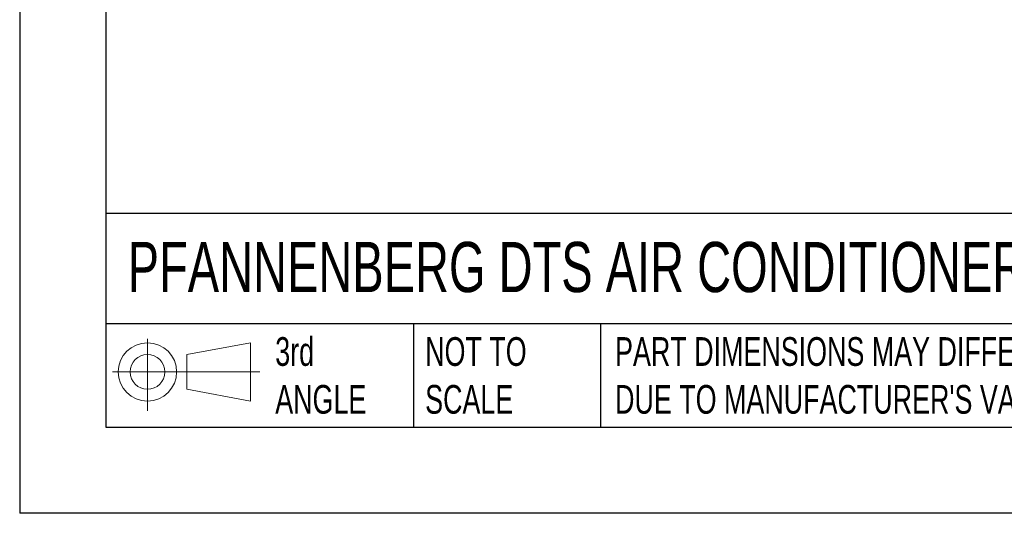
# Model space of a CAD drawing. Header units: millimetres. Extents: x 0 to 1676, y 0 to 1295.
# Tile 1 of 15: x 0 to 436, y 0 to 218. Entities that reach past the tile are written whole.
import ezdxf

# ---------------------------------------------------------------- set-up
doc = ezdxf.new("R2010")
doc.units = ezdxf.units.MM
doc.header["$LTSCALE"] = 6
doc.layers.add('TEXT', color=140, linetype='Continuous', lineweight=25)
doc.styles.add('SLDTEXTSTYLE2', font='TXT', dxfattribs={"width": 0.7})

# ---------------------------------------------------------------- blocks, each defined once
blk = doc.blocks.new('Block11')
at = {"color": 7, "linetype": 'Continuous', "lineweight": 18}
for p, q in [((15.53, 31.86), (15.53, 0)), ((32.88, 25), (61.05, 30.19)), ((61.05, 30.19), (61.05, 4.39)), ((32.88, 9.58), (32.88, 25)), ((0, 17.29), (65.24, 17.29)), ((32.88, 9.58), (61.05, 4.39))]:
    blk.add_line(p, q, dxfattribs=at)
for radius in [12.9, 7.71]:
    blk.add_circle((15.53, 17.29), radius, dxfattribs=at)
blk = doc.blocks.new('Block12')
at = {"color": 7, "linetype": 'Continuous'}
blk.add_blockref('Block11', (0, 0), dxfattribs=at)

msp = doc.modelspace()

# ---------------------------------------------------------------- linework, layer by layer
at = {"color": 7, "linetype": 'Continuous'}
for p in [(0.01, 1295.42), (1676.41, 0.02)]:
    msp.add_line(p, (0.01, 0.02), dxfattribs=at)
at = {"layer": 'TEXT'}
for p, q in [((38.1, 1257.3), (38.1, 38.1)), ((1638.3, 132.76), (38.1, 132.76)), ((1638.3, 83.82), (38.1, 83.82)), ((174.27, 83.82), (174.27, 38.1)), ((257.02, 83.82), (257.02, 38.1)), ((38.1, 38.1), (1638.3, 38.1))]:
    msp.add_line(p, q, dxfattribs=at)

# ---------------------------------------------------------------- block references
msp.add_blockref('Block12', (41.03, 45.32), dxfattribs=at)

# ---------------------------------------------------------------- texts
at = {"layer": 'TEXT', "attachment_point": 1, "style": 'SLDTEXTSTYLE2'}
for s, insert, char_height in [('PFANNENBERG DTS AIR CONDITIONER', (47.79, 120.14), 22.225), ('3rd^JANGLE', (113.1, 77.98), 12.7), ('NOT TO^JSCALE', (179.44, 77.98), 12.7), ("PART DIMENSIONS MAY DIFFER SLIGHTLY ^JDUE TO MANUFACTURER'S VARIANCES", (263.48, 77.98), 12.7)]:
    msp.add_mtext(s, dxfattribs=dict(at, insert=insert, char_height=char_height))

doc.saveas('drawing.dxf')
